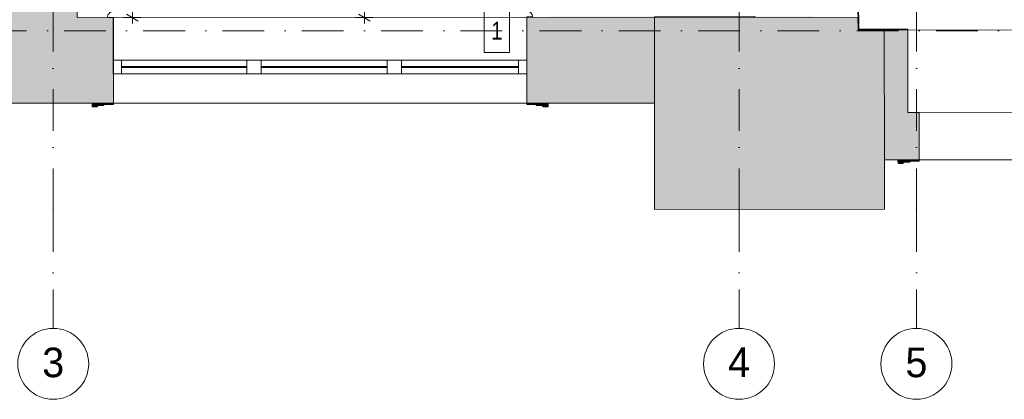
# Model space of a CAD drawing. Header units: millimetres. Extents: x -2532 to 181134, y -4151 to 53885.
# Tile 21 of 165: x 7408 to 15735, y -2072 to 1139. Entities that reach past the tile are written whole.
import ezdxf
from ezdxf.enums import TextEntityAlignment as Align

# ---------------------------------------------------------------- set-up
doc = ezdxf.new("R2010")
doc.units = ezdxf.units.MM
doc.header["$MEASUREMENT"] = 0
doc.linetypes.add('Dot & Dashed', pattern=[670.277762, 352.777767, -176.388884, 0, -141.111112])
doc.linetypes.add('Wipeout_Contour', pattern=[1000, 0, -1000])
for name, color, linetype in [('AR - Seinad SS.ol', 7, 'Continuous'), ('AR - Seinad VS', 7, 'Continuous'), ('AR - Teljed', 7, 'Continuous'), ('AR - Vahelaed', 7, 'Continuous'), ('New_AR - Seinad SS 2', 7, 'Continuous'), ('SA - aknalaud', 7, 'Continuous'), ('SA - tähistused - valgustus', 7, 'Continuous')]:
    doc.layers.add(name, color=color, linetype=linetype)
for name, color, linetype, lineweight in [('AR - Seinad VS_Pen_No__201', 7, 'Continuous', 15), ('AR - Seinad VS_Pen_No__221', 252, 'Continuous', 13), ('AR - Teljed_Pen_No__4', 8, 'Continuous', 13), ('AR - Vahelaed_Pen_No__221', 252, 'Continuous', 13), ('ARCHICAD Windows_Pen_No__221', 252, 'Continuous', 13), ('Märkused - Muinsuskaitselised väärtused_Pen_No__20', 1, 'Continuous', 13), ('New_AR - Seinad SS 2_Pen_No__207', 5, 'Continuous', 13), ('SA - aknalaud_Pen_No__221', 252, 'Continuous', 13), ('SA - tähistused - valgustus_Pen_No__105', 30, 'Continuous', 5)]:
    doc.layers.add(name, color=color, linetype=linetype, lineweight=lineweight)
doc.styles.add('GENERATED_STYLE_1', font='txt')
doc.styles.add('GENERATED_STYLE_3', font='txt')
doc.styles.add('GENERATED_STYLE_4', font='txt')
doc.dimstyles.new('GENERATED_STYLE__1', dxfattribs={"dimtxt": 150, "dimasz": 76, "dimexe": 0.18, "dimexo": 0.0625, "dimgap": 0.09, "dimtad": 1, "dimdec": 0, "dimzin": 0, "dimdsep": 46, "dimtxsty": 'GENERATED_STYLE_3', "dimblk": 'ARROWHEAD_2', "dimblk1": 'ARROWHEAD_2', "dimblk2": 'ARROWHEAD_2', "dimcen": 0.09, "dimse1": 1, "dimse2": 1, "dimclrd": 256, "dimclre": 256, "dimclrt": 256, "dimadec": 0, "dimazin": 0, "dimtfac": 1, "dimtdec": 4, "dimtmove": 0, "dimatfit": 3, "dimfxl": 0, "dimtolj": 1, "dimtzin": 0, "dimarcsym": 0})
doc.dimstyles.new('GENERATED_STYLE__3', dxfattribs={"dimtxt": 150, "dimasz": 76, "dimexe": 0.18, "dimexo": 0.0625, "dimgap": 0.09, "dimtad": 1, "dimdec": 0, "dimzin": 0, "dimdsep": 46, "dimtxsty": 'GENERATED_STYLE_3', "dimblk": 'ARROWHEAD_2', "dimblk1": 'ARROWHEAD_2', "dimblk2": 'ARROWHEAD_2', "dimcen": 0.09, "dimse1": 1, "dimse2": 1, "dimclrd": 256, "dimclre": 256, "dimclrt": 256, "dimadec": 0, "dimazin": 0, "dimtfac": 1, "dimtdec": 4, "dimtmove": 2, "dimatfit": 3, "dimfxl": 0, "dimtolj": 1, "dimtzin": 0, "dimarcsym": 0})

# ---------------------------------------------------------------- blocks, each defined once
blk = doc.blocks.new('Wall_2_1', base_point=(12775.3, 432.5))
at = {"layer": 'AR - Seinad VS_Pen_No__221', "linetype": 'Continuous'}
blk.add_hatch(color=256, dxfattribs=at).paths.add_polyline_path([(12775.3, 432.5), (12775.3, -465), (14720.3, -463.5), (14721.5, -46.7), (14720, 1053.1), (14499.3, 1053.3), (14496.6, 1161.6), (13621.5, 1166.3), (12775.3, 1165)])
at = {"layer": 'AR - Seinad VS_Pen_No__221', "linetype": 'Continuous', "flags": 128}
for points in [[(13621.5, 1166.3), (12775.3, 1165)], [(13626.6, 1166.3), (13621.5, 1166.3)], [(12775.3, 1165), (12775.3, 432.5)], [(14499.3, 1053.3), (14496.6, 1161.6)], [(14720, 1053.1), (14499.3, 1053.3)], [(14721.5, -46.7), (14720, 1053.1)], [(12775.3, 432.5), (12775.3, -465)], [(14720.3, -463.5), (14721.5, -46.7)], [(12775.3, -465), (14720.3, -463.5)]]:
    blk.add_lwpolyline(points, dxfattribs=at)
blk = doc.blocks.new('Wall_8_1', base_point=(146.2, 624))
at = {"layer": 'AR - Seinad VS_Pen_No__221', "linetype": 'Continuous'}
for points in [[(5197.1, 1332.7), (5198.4, 633.8), (6360.5, 636), (6356.3, 432.5), (8200, 432.5), (8200, 1157.7), (7895, 1157.2), (7895.1, 1338.1), (7317.6, 1336.9)], [(12775.3, 1165), (11696, 1163.3), (11696, 432.5), (12775.3, 432.5)]]:
    blk.add_hatch(color=256, dxfattribs=at).paths.add_polyline_path(points)
at = {"layer": 'AR - Seinad VS_Pen_No__201', "linetype": 'Continuous'}
blk.add_line((8200, 432.5), (11696, 432.5), dxfattribs=at)
at = {"layer": 'AR - Seinad VS_Pen_No__221', "linetype": 'Continuous'}
for p, q in [((8200, 432.5), (8200, 1157.7)), ((11696, 1163.3), (11696, 432.5))]:
    blk.add_line(p, q, dxfattribs=at)
at = {"layer": 'AR - Seinad VS_Pen_No__221', "linetype": 'Continuous', "flags": 128}
for points in [[(12775.3, 432.5), (12775.3, 1165)], [(6356.3, 432.5), (8200, 432.5)], [(11696, 432.5), (12775.3, 432.5)]]:
    blk.add_lwpolyline(points, dxfattribs=at)
blk = doc.blocks.new('Slab_5_1', base_point=(1193.5, 7176.6))
at = {"layer": 'AR - Vahelaed_Pen_No__221', "linetype": 'Continuous', "flags": 128}
blk.add_lwpolyline([(1588.2, 14266.2), (1552.7, 13646.2), (1445.7, 10154.3), (1213.7, 7747.2), (1193.5, 7176.6), (780.9, 1324), (7895.1, 1338.1), (7895, 1157.2), (14496.6, 1161.6), (14499.3, 1053.3), (14919.2, 1052.8), (14918.4, 353.6), (18015.7, 358)], dxfattribs=at)
blk = doc.blocks.new('Slab_24_1', base_point=(8199, 796.5))
at = {"layer": 'SA - aknalaud_Pen_No__221', "linetype": 'Continuous', "flags": 128}
blk.add_lwpolyline([(8199, 796.5), (8198.8, 1157.7), (8148.8, 1157.6, -0.414258), (8198.8, 1207.7), (11696.1, 1213.3, -0.412924), (11745.9, 1163.3), (11696.1, 1163.3), (11696, 796)], format="xyb", close=True, dxfattribs=at)
blk = doc.blocks.new('Wall_18_1', base_point=(7895.1, 1338.1))
at = {"layer": 'AR - Seinad VS_Pen_No__201', "linetype": 'Continuous'}
blk.add_line((8200, 432.5), (11696, 432.5), dxfattribs=at)
blk = doc.blocks.new('Wall_105_1', base_point=(435.7, 7802.9))
at = {"layer": 'AR - Seinad VS_Pen_No__201', "linetype": 'Continuous'}
blk.add_line((8200, 432.5), (11696, 432.5), dxfattribs=at)
blk = doc.blocks.new('Ellipse Top Window Opening 22_6')
at = {"layer": 'ARCHICAD Windows_Pen_No__221', "linetype": 'Continuous'}
for p, q in [((1547.7, 699.3), (-1547.7, 691.2)), ((-1547.7, 691.2), (-1547.7, 0)), ((1547.7, 0), (1547.7, 699.3)), ((-1547.7, 0), (-1452.7, 0)), ((-1452.7, 0), (-1452.7, -400)), ((1452.7, -400), (1452.7, 0)), ((1452.7, 0), (1547.7, 0)), ((-1452.7, -400), (1452.7, -400))]:
    blk.add_line(p, q, dxfattribs=at)
blk = doc.blocks.new('Wall_174_1', base_point=(14721.5, -46.7))
at = {"layer": 'AR - Seinad VS_Pen_No__221', "linetype": 'Continuous'}
for points in [[(14919.2, 1052.8), (14720, 1053.1), (14721.5, -46.7), (15015.8, -46.3), (15015.2, 353.7), (14920.2, 353.6)], [(17920.7, 357.9), (17921.3, -42.1), (18203.2, -41.7), (18203.2, 1048.9), (18014.7, 1049.2), (18015.7, 358)]]:
    blk.add_hatch(color=256, dxfattribs=at).paths.add_polyline_path(points)
for p, q in [((14920.2, 353.6), (14919.2, 1052.8)), ((18014.7, 1049.2), (18015.7, 358)), ((15015.2, 353.7), (14920.2, 353.6)), ((15015.8, -46.3), (15015.2, 353.7)), ((18015.7, 358), (17920.7, 357.9)), ((17920.7, 357.9), (17921.3, -42.1))]:
    blk.add_line(p, q, dxfattribs=at)
at = {"layer": 'AR - Seinad VS_Pen_No__221', "linetype": 'Continuous', "flags": 128}
for points in [[(14919.2, 1052.8), (14720, 1053.1)], [(14720, 1053.1), (14721.5, -46.7)], [(18203.2, 1048.9), (18014.7, 1049.2)], [(18203.2, -41.7), (18203.2, 1048.9)], [(14721.5, -46.7), (15015.8, -46.3)], [(17921.3, -42.1), (18203.2, -41.7)]]:
    blk.add_lwpolyline(points, dxfattribs=at)
at = {"layer": 'ARCHICAD Windows_Pen_No__221', "linetype": 'Continuous', "xscale": -1, "zscale": 1000, "rotation": 0.08163125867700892}
blk.add_blockref('Ellipse Top Window Opening 22_6', (16468, 355.8), dxfattribs=at)
blk = doc.blocks.new('Wall_267_1', base_point=(14919.2, 1052.8))
at = {"linetype": 'Wipeout_Contour', "ltscale": 59000.572752}
blk.add_wipeout([(14505.3, 1053.3), (14919.2, 1052.8), (14919.3, 1058.8), (14505.3, 1059.3)], dxfattribs=at).dxf.layer = 'New_AR - Seinad SS 2'
at = {"layer": 'New_AR - Seinad SS 2_Pen_No__207', "linetype": 'Continuous', "flags": 128}
blk.add_lwpolyline([(14919.3, 1058.8), (14919.2, 1052.8)], dxfattribs=at)
at = {"linetype": 'Wipeout_Contour', "ltscale": 58162.648759}
blk.add_wipeout([(14505.3, 1059.3), (14499.4, 1053.4), (14499.4, 1053.3), (14505.3, 1053.3)], dxfattribs=at).dxf.layer = 'New_AR - Seinad SS 2'
at = {"linetype": 'Wipeout_Contour', "ltscale": 43612.290448}
blk.add_wipeout([(14499.4, 1053.4), (14499.3, 1053.3), (14499.4, 1053.3)], dxfattribs=at).dxf.layer = 'New_AR - Seinad SS 2'
at = {"layer": 'New_AR - Seinad SS 2_Pen_No__207', "linetype": 'Continuous', "flags": 128}
for points in [[(14499.3, 1053.3), (14919.2, 1052.8)], [(14919.3, 1058.8), (14505.3, 1059.3)]]:
    blk.add_lwpolyline(points, dxfattribs=at)
at = {"linetype": 'Wipeout_Contour', "ltscale": 43619.917597}
blk.add_wipeout([(14505.3, 1059.3), (14499.3, 1059.3), (14499.3, 1053.3)], dxfattribs=at).dxf.layer = 'New_AR - Seinad SS 2'
at = {"layer": 'New_AR - Seinad SS 2_Pen_No__207', "linetype": 'Continuous', "flags": 128}
blk.add_lwpolyline([(14499.3, 1053.3), (14499.3, 1059.3)], dxfattribs=at)
blk = doc.blocks.new('Wall_268_1', base_point=(14499.3, 1053.3))
at = {"linetype": 'Wipeout_Contour', "ltscale": 58196.264843}
blk.add_wipeout([(14496.8, 1292), (14499.3, 1059.3), (14505.3, 1059.3), (14502.8, 1291.9)], dxfattribs=at).dxf.layer = 'New_AR - Seinad SS 2'
at = {"linetype": 'Wipeout_Contour', "ltscale": 43674.567123}
blk.add_wipeout([(14496.8, 1292), (14502.8, 1291.9), (14502.7, 1297.9)], dxfattribs=at).dxf.layer = 'New_AR - Seinad SS 2'
at = {"layer": 'New_AR - Seinad SS 2_Pen_No__207', "linetype": 'Continuous', "flags": 128}
for points in [[(14496.8, 1292), (14499.3, 1059.3)], [(14505.3, 1059.3), (14502.7, 1297.9)]]:
    blk.add_lwpolyline(points, dxfattribs=at)
at = {"linetype": 'Wipeout_Contour', "ltscale": 43670.123697}
blk.add_wipeout([(14496.7, 1298), (14496.8, 1292), (14502.7, 1297.9)], dxfattribs=at).dxf.layer = 'New_AR - Seinad SS 2'
at = {"layer": 'New_AR - Seinad SS 2_Pen_No__207', "linetype": 'Continuous', "flags": 128}
blk.add_lwpolyline([(14502.7, 1297.9), (14496.7, 1298)], dxfattribs=at)
blk = doc.blocks.new('Morph_14_1')
at = {"layer": 'AR - Seinad VS_Pen_No__221', "linetype": 'Continuous'}
for points in [[(8120, 422.5), (8200, 422.5), (8200, 432.5), (8120, 432.5)], [(11696, 422.5), (11776, 422.5), (11776, 432.5), (11696, 432.5)]]:
    blk.add_hatch(color=256, dxfattribs=at).paths.add_polyline_path(points)
for p, q in [((8120, 432.5), (8120, 422.5)), ((8200, 432.5), (8120, 432.5)), ((8200, 422.5), (8120, 422.5)), ((8200, 432.5), (8200, 422.5)), ((11696, 432.5), (11696, 422.5)), ((11776, 432.5), (11696, 432.5)), ((11776, 422.5), (11696, 422.5)), ((11776, 432.5), (11776, 422.5))]:
    blk.add_line(p, q, dxfattribs=at)
blk = doc.blocks.new('Morph_15_1')
at = {"layer": 'AR - Seinad VS_Pen_No__221', "linetype": 'Continuous'}
for points in [[(8065, 412.5), (8120, 412.5), (8120, 432.5), (8065, 432.5)], [(11776, 412.5), (11831, 412.5), (11831, 432.5), (11776, 432.5)]]:
    blk.add_hatch(color=256, dxfattribs=at).paths.add_polyline_path(points)
for p, q in [((8065, 432.5), (8065, 412.5)), ((8120, 432.5), (8065, 432.5)), ((8120, 432.5), (8120, 412.5)), ((11776, 432.5), (11776, 412.5)), ((11831, 432.5), (11776, 432.5)), ((11831, 432.5), (11831, 412.5)), ((8120, 412.5), (8065, 412.5)), ((11831, 412.5), (11776, 412.5))]:
    blk.add_line(p, q, dxfattribs=at)
blk = doc.blocks.new('Morph_16_1')
at = {"layer": 'AR - Seinad VS_Pen_No__221', "linetype": 'Continuous'}
for points in [[(8020, 402.5), (8065, 402.5), (8065, 432.5), (8020, 432.5)], [(11831, 402.5), (11876, 402.5), (11876, 432.5), (11831, 432.5)]]:
    blk.add_hatch(color=256, dxfattribs=at).paths.add_polyline_path(points)
for p, q in [((8020, 432.5), (8020, 402.5)), ((8065, 432.5), (8020, 432.5)), ((8065, 432.5), (8065, 402.5)), ((11831, 432.5), (11831, 402.5)), ((11876, 432.5), (11831, 432.5)), ((11876, 432.5), (11876, 402.5)), ((8065, 402.5), (8020, 402.5)), ((11876, 402.5), (11831, 402.5))]:
    blk.add_line(p, q, dxfattribs=at)
blk = doc.blocks.new('Morph_23_1')
at = {"layer": 'AR - Seinad VS_Pen_No__221', "linetype": 'Continuous'}
for points in [[(15015.8, -56.3), (15015.8, -46.3), (14935.8, -46.4), (14935.8, -56.4)], [(17921.3, -52.1), (18001.3, -52), (18001.3, -42), (17921.3, -42.1)]]:
    blk.add_hatch(color=256, dxfattribs=at).paths.add_polyline_path(points)
for p, q in [((15015.8, -46.3), (14935.8, -46.4)), ((14935.8, -46.4), (14935.8, -56.4)), ((15015.8, -56.3), (14935.8, -56.4)), ((15015.8, -46.3), (15015.8, -56.3)), ((18001.3, -42), (17921.3, -42.1)), ((17921.3, -42.1), (17921.3, -52.1)), ((18001.3, -52), (17921.3, -52.1)), ((18001.3, -42), (18001.3, -52))]:
    blk.add_line(p, q, dxfattribs=at)
blk = doc.blocks.new('Morph_24_1')
at = {"layer": 'AR - Seinad VS_Pen_No__221', "linetype": 'Continuous'}
for points in [[(14880.8, -66.5), (14935.8, -66.4), (14935.8, -46.4), (14880.8, -46.5)], [(18001.3, -62), (18056.3, -61.9), (18056.3, -41.9), (18001.3, -42)]]:
    blk.add_hatch(color=256, dxfattribs=at).paths.add_polyline_path(points)
for p, q in [((14935.8, -46.4), (14880.8, -46.5)), ((14880.8, -46.5), (14880.8, -66.5)), ((14935.8, -66.4), (14880.8, -66.5)), ((14935.8, -46.4), (14935.8, -66.4)), ((18056.3, -41.9), (18001.3, -42)), ((18001.3, -42), (18001.3, -62)), ((18056.3, -61.9), (18001.3, -62)), ((18056.3, -41.9), (18056.3, -61.9))]:
    blk.add_line(p, q, dxfattribs=at)
blk = doc.blocks.new('Morph_25_1')
at = {"layer": 'AR - Seinad VS_Pen_No__221', "linetype": 'Continuous'}
for points in [[(14880.9, -76.5), (14880.8, -46.5), (14835.8, -46.5), (14835.9, -76.5)], [(18056.3, -71.9), (18101.3, -71.9), (18101.3, -41.9), (18056.3, -41.9)]]:
    blk.add_hatch(color=256, dxfattribs=at).paths.add_polyline_path(points)
for p, q in [((14880.8, -46.5), (14835.8, -46.5)), ((14835.8, -46.5), (14835.9, -76.5)), ((14880.9, -76.5), (14835.9, -76.5)), ((14880.8, -46.5), (14880.9, -76.5)), ((18101.3, -41.9), (18056.3, -41.9)), ((18056.3, -41.9), (18056.3, -71.9)), ((18101.3, -71.9), (18056.3, -71.9)), ((18101.3, -41.9), (18101.3, -71.9))]:
    blk.add_line(p, q, dxfattribs=at)
blk = doc.blocks.new('Standard grid marker')
at = {"layer": 'AR - Teljed_Pen_No__4', "linetype": 'Dot & Dashed'}
blk.add_line((1000, 0), (44867.9, 0), dxfattribs=at)
at = {"layer": 'AR - Teljed_Pen_No__4', "style": 'GENERATED_STYLE_1'}
for tag, p in [('AC_MarkerText_1_0', (-300, 14.3)), ('AC_MarkerText_1_1', (46167.9, 14.3))]:
    blk.add_attdef(tag, text='', height=250, dxfattribs=at).set_placement(p, align=Align.MIDDLE_CENTER)
blk = doc.blocks.new('Standard grid marker_5')
at = {"layer": 'AR - Teljed_Pen_No__4', "linetype": 'Dot & Dashed'}
for q in [(22784, 0), (0, 0)]:
    blk.add_line((1000, 0), q, dxfattribs=at)
at = {"layer": 'AR - Teljed_Pen_No__4', "linetype": 'Continuous'}
blk.add_circle((-300, 0), 300, dxfattribs=at)
at = {"layer": 'AR - Teljed_Pen_No__4', "linetype": 'Dot & Dashed'}
blk.add_point((1000, 0), dxfattribs=at)
blk.add_point((1000, 0), dxfattribs=at)
at = {"layer": 'AR - Teljed_Pen_No__4', "style": 'GENERATED_STYLE_1'}
blk.add_attdef('AC_MarkerText_1', text='', height=250, rotation=270, dxfattribs=at).set_placement((-300, 12.1), align=Align.MIDDLE_CENTER)
blk = doc.blocks.new('Standard grid marker_6')
at = {"layer": 'AR - Teljed_Pen_No__4', "linetype": 'Dot & Dashed'}
for q in [(0, 0), (22781.865348, 0)]:
    blk.add_line((1000, 0), q, dxfattribs=at)
at = {"layer": 'AR - Teljed_Pen_No__4', "linetype": 'Continuous'}
blk.add_circle((-300, 0), 300, dxfattribs=at)
at = {"layer": 'AR - Teljed_Pen_No__4', "linetype": 'Dot & Dashed'}
blk.add_point((1000, 0), dxfattribs=at)
blk.add_point((1000, 0), dxfattribs=at)
at = {"layer": 'AR - Teljed_Pen_No__4', "style": 'GENERATED_STYLE_1'}
blk.add_attdef('AC_MarkerText_1', text='', height=250, rotation=270, dxfattribs=at).set_placement((-300, 12.23), align=Align.MIDDLE_CENTER)
blk = doc.blocks.new('*D2139')
at = {"layer": 'SA - tähistused - valgustus_Pen_No__105', "linetype": 'Continuous'}
for p, q in [((10372.8, 3528.3), (10272.8, 3586.1)), ((10322.8, 3557.2), (10322.8, 3606.1)), ((10397.8, 3557.2), (10247.8, 3557.2)), ((10322.8, 1157.2), (10322.8, 3557.2)), ((10272.8, 1186.1), (10372.8, 1128.3)), ((10397.8, 1157.2), (10247.8, 1157.2)), ((10322.8, 1108.3), (10322.8, 1157.2))]:
    blk.add_line(p, q, dxfattribs=at)
at = {"layer": 'SA - tähistused - valgustus_Pen_No__105', "insert": (10292.8, 2100.8), "char_height": 150, "attachment_point": 7, "rotation": 90, "style": 'GENERATED_STYLE_3'}
blk.add_mtext('\\A1;{\\pql;\\fArial|b0|i0|c0|p34;2\xa0400}', dxfattribs=at)
blk = doc.blocks.new('ARROWHEAD_2')
at = {"linetype": 'Continuous'}
for p, q in [((0, 0), (-1, 0)), ((-0.38, -0.66), (0.38, 0.66))]:
    blk.add_line(p, q, dxfattribs=at)
blk = doc.blocks.new('*D2143')
at = {"layer": 'SA - tähistused - valgustus_Pen_No__105', "linetype": 'Continuous'}
for p, q in [((8310.6, 2186.2), (8410.6, 2128.4)), ((8435.6, 2157.3), (8285.6, 2157.3)), ((8360.6, 1157.2), (8360.6, 2157.3)), ((8310.6, 1186.1), (8410.6, 1128.3)), ((8435.6, 1157.2), (8285.6, 1157.2)), ((8360.6, 1108.3), (8360.6, 1157.2))]:
    blk.add_line(p, q, dxfattribs=at)
at = {"layer": 'SA - tähistused - valgustus_Pen_No__105', "insert": (8330.6, 1580), "char_height": 150, "attachment_point": 7, "rotation": 90, "style": 'GENERATED_STYLE_3'}
blk.add_mtext('\\A1;{\\pql;\\fArial|b0|i0|c0|p34;1\xa0000}', dxfattribs=at)
blk = doc.blocks.new('Morph_116_1')
at = {"layer": 'AR - Seinad VS_Pen_No__201', "linetype": 'Continuous'}
for p, q in [((8268.8, 796), (8198.8, 796)), ((8198.8, 796), (8198.8, 682.5)), ((8268.8, 796), (8268.8, 682.5)), ((9328.8, 796), (9328.8, 682.5)), ((9448.8, 796), (9328.8, 796)), ((9448.8, 796), (9448.8, 682.5)), ((10636.1, 796), (10516.1, 796)), ((10516.1, 796), (10516.1, 682.5)), ((10636.1, 796), (10636.1, 682.5)), ((11626.1, 796), (11626.1, 682.5)), ((11696.1, 796), (11626.1, 796)), ((11696.1, 796), (11696.1, 682.5)), ((8268.8, 682.5), (8198.8, 682.5)), ((9448.8, 682.5), (9328.8, 682.5)), ((10636.1, 682.5), (10516.1, 682.5)), ((11696.1, 682.5), (11626.1, 682.5))]:
    blk.add_line(p, q, dxfattribs=at)
at = {"layer": 'AR - Seinad VS_Pen_No__201', "linetype": 'Continuous', "flags": 128}
for points in [[(8268.8, 796), (9328.8, 796)], [(9448.8, 796), (10516.1, 796)], [(10636.1, 796), (11626.1, 796)], [(8268.8, 682.5), (9328.8, 682.5)], [(9448.8, 682.5), (10516.1, 682.5)], [(10636.1, 682.5), (11626.1, 682.5)]]:
    blk.add_lwpolyline(points, dxfattribs=at)
blk = doc.blocks.new('Morph_117_1')
at = {"layer": 'AR - Seinad VS_Pen_No__201', "linetype": 'Continuous'}
for p, q in [((9328.8, 744), (8268.8, 744)), ((8268.8, 744), (8268.8, 734)), ((9328.8, 734), (8268.8, 734)), ((9328.8, 744), (9328.8, 734))]:
    blk.add_line(p, q, dxfattribs=at)
blk = doc.blocks.new('Morph_130_1')
at = {"layer": 'AR - Seinad VS_Pen_No__201', "linetype": 'Continuous'}
for p, q in [((10516.1, 744), (9448.8, 744)), ((9448.8, 744), (9448.8, 734)), ((10516.1, 734), (9448.8, 734)), ((10516.1, 744), (10516.1, 734))]:
    blk.add_line(p, q, dxfattribs=at)
blk = doc.blocks.new('Morph_131_1')
at = {"layer": 'AR - Seinad VS_Pen_No__201', "linetype": 'Continuous'}
for p, q in [((11626.1, 744), (10636.1, 744)), ((10636.1, 744), (10636.1, 734)), ((11626.1, 734), (10636.1, 734)), ((11626.1, 744), (11626.1, 734))]:
    blk.add_line(p, q, dxfattribs=at)

msp = doc.modelspace()

# ---------------------------------------------------------------- linework, layer by layer
at = {"layer": 'Märkused - Muinsuskaitselised väärtused_Pen_No__20', "linetype": 'Continuous', "flags": 128}
msp.add_lwpolyline([(11335.4, 1230.2), (11551.4, 1230.2), (11551.4, 863.2), (11335.4, 863.2)], close=True, dxfattribs=at)

# ---------------------------------------------------------------- block references
at = {"layer": 'AR - Seinad SS.ol'}
msp.add_blockref('Wall_18_1', (7895.1, 1338.1), dxfattribs=at)
at = {"layer": 'AR - Seinad VS'}
for name, p in [('Wall_105_1', (435.7, 7802.9)), ('Wall_8_1', (146.2, 624)), ('Wall_2_1', (12775.3, 432.5)), ('Wall_174_1', (14721.5, -46.7))]:
    msp.add_blockref(name, p, dxfattribs=at)
at = {"layer": 'AR - Seinad VS', "linetype": 'Continuous'}
for name in ['Morph_116_1', 'Morph_117_1', 'Morph_130_1', 'Morph_131_1', 'Morph_16_1', 'Morph_15_1', 'Morph_14_1', 'Morph_25_1', 'Morph_24_1', 'Morph_23_1']:
    msp.add_blockref(name, (0, 0), dxfattribs=at)
at = {"layer": 'AR - Teljed', "linetype": 'Continuous'}
ref = msp.add_blockref('Standard grid marker_5', (7691.5, -1471.7), dxfattribs=dict(at, zscale=1000, rotation=90))
ref.add_attrib('AC_MarkerText_1', '3', dxfattribs={"layer": 'AR - Teljed_Pen_No__4', "color": 8, "height": 250, "rotation": 360, "style": 'GENERATED_STYLE_1'}).set_placement((7691.5, -1759.5), align=Align.MIDDLE_CENTER)
ref = msp.add_blockref('Standard grid marker_5', (13491.5, -1471.7), dxfattribs=dict(at, zscale=1000, rotation=90))
ref.add_attrib('AC_MarkerText_1', '4', dxfattribs={"layer": 'AR - Teljed_Pen_No__4', "color": 8, "height": 250, "rotation": 360, "style": 'GENERATED_STYLE_1'}).set_placement((13491.5, -1757.4), align=Align.MIDDLE_CENTER)
at = {"layer": 'AR - Vahelaed', "linetype": 'Continuous'}
msp.add_blockref('Slab_5_1', (1193.5, 7176.6), dxfattribs=at)
at = {"layer": 'SA - aknalaud', "linetype": 'Continuous'}
msp.add_blockref('Slab_24_1', (8199, 796.5), dxfattribs=at)

# ---------------------------------------------------------------- texts
at = {"layer": 'Märkused - Muinsuskaitselised väärtused_Pen_No__20', "linetype": 'Continuous', "insert": (11443.4, 971.7), "char_height": 150, "attachment_point": 8, "style": 'GENERATED_STYLE_4'}
msp.add_mtext('\\A1;{\\pqc;\\fArial Narrow|b0|i0|c0|p34;1}', dxfattribs=at)

# ---------------------------------------------------------------- dimensions: what is measured, and where the dimension line sits
at = {"layer": 'SA - tähistused - valgustus', "linetype": 'Continuous'}
for base, p2, dimstyle, picture, middle in [((10322.8, 3557.2), (10695, 3557.2), 'GENERATED_STYLE__1', '*D2139', (10217.8, 2364.8)), ((8360.6, 2157.3), (8895.3, 2157.3), 'GENERATED_STYLE__3', '*D2143', (8255.6, 1844))]:
    dim = msp.add_linear_dim(base=base, p1=(7895, 1157.2), p2=p2, angle=90, dimstyle=dimstyle, dxfattribs=at)
    dim.commit()
    dim.dimension.update_dxf_attribs({"geometry": picture, "text_midpoint": middle, "dimtype": 160, "text_rotation": 90})

# ---------------------------------------------------------------- next in the draw order: block references
at = {"layer": 'New_AR - Seinad SS 2'}
msp.add_blockref('Wall_267_1', (14919.2, 1052.8), dxfattribs=at)

# ---------------------------------------------------------------- next in the draw order: block references
at = {"layer": 'AR - Teljed', "linetype": 'Continuous'}
ref = msp.add_blockref('Standard grid marker_6', (14991.5, -1471.7), dxfattribs=dict(at, zscale=1000, rotation=90))
ref.add_attrib('AC_MarkerText_1', '5', dxfattribs={"layer": 'AR - Teljed_Pen_No__4', "color": 8, "height": 250, "rotation": 360, "style": 'GENERATED_STYLE_1'}).set_placement((14991.5, -1759.4), align=Align.MIDDLE_CENTER)
at = {"layer": 'New_AR - Seinad SS 2'}
msp.add_blockref('Wall_268_1', (14499.3, 1053.3), dxfattribs=at)

# ---------------------------------------------------------------- next in the draw order: block references
at = {"layer": 'AR - Teljed', "linetype": 'Continuous', "zscale": 1000}
msp.add_blockref('Standard grid marker', (-1931.8, 1044.8), dxfattribs=at)

doc.saveas('drawing.dxf')
